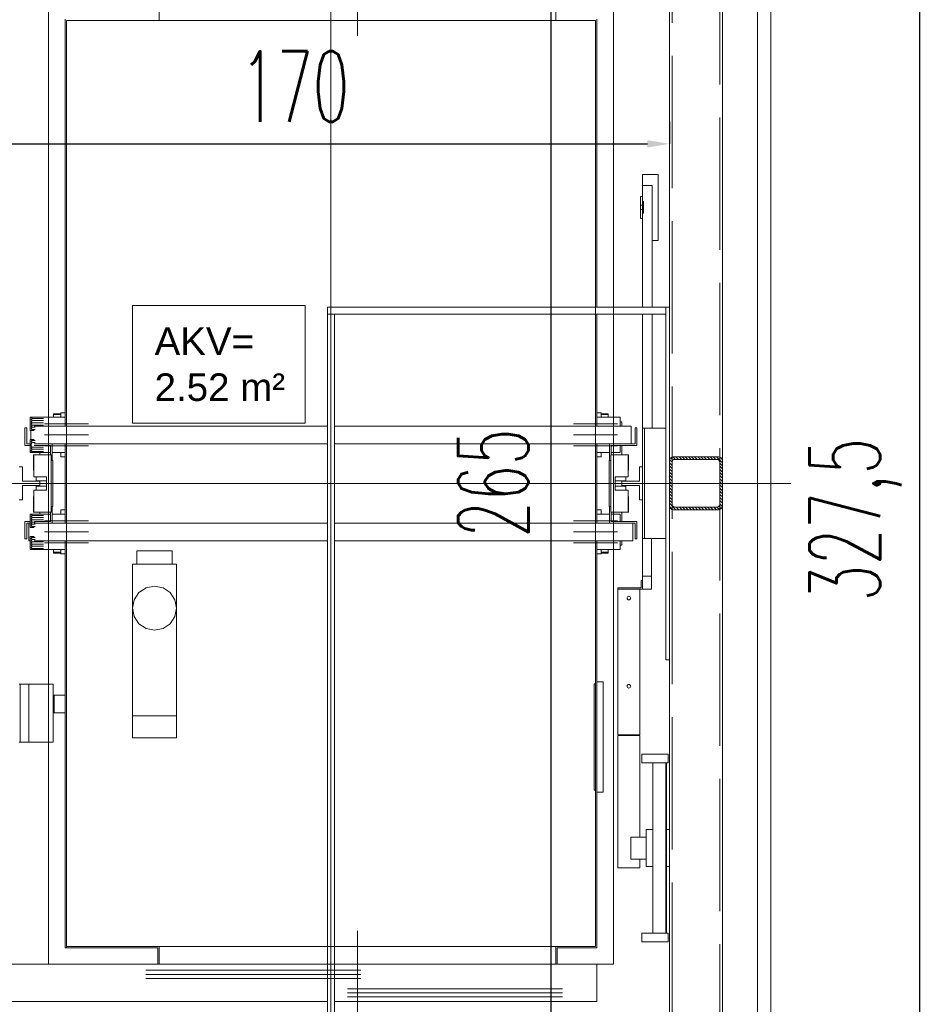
# Model space of a CAD drawing. Header units: millimetres. Extents: x 402 to 79005, y -7782 to 89952.
# Tile 66 of 256: x 26319 to 26524, y 14960 to 15184. Entities that reach past the tile are written whole.
import ezdxf

# ---------------------------------------------------------------- set-up
doc = ezdxf.new("R2010")
doc.units = ezdxf.units.MM
doc.header["$LTSCALE"] = 10
doc.linetypes.add('ACAD_ISO02W100', pattern=[15, 12, -3])
doc.layers.get('0').update_dxf_attribs({"lineweight": 0})
doc.layers.get('Defpoints').update_dxf_attribs({"color": 253})
for name, color, linetype, lineweight in [('0_A_DŹWIG OSOBOWY', 5, 'Continuous', 0), ('0_A_WYMIAROWANIE', 1, 'Continuous', 5), ('0_SZKLANA ELEWACJA SZYBU WINDOWEGO', 132, 'Continuous', 0), ('0_wymiarowanie', 1, 'Continuous', 0), ('A_SZYB WINDOWY', 7, 'Continuous', 0), ('AS_Belki', 145, 'Continuous', 0)]:
    doc.layers.add(name, color=color, linetype=linetype, lineweight=lineweight)
doc.styles.add('LD', font='ARIALUNI.TTF')
doc.styles.add('SIMPLEXD', font='simplex.shx', dxfattribs={"width": 0.6})
doc.dimstyles.new('1-100', dxfattribs={"dimtxt": 16, "dimasz": 5, "dimexe": 0, "dimexo": 0, "dimgap": 5, "dimtad": 1, "dimdec": 1, "dimtxsty": 'SIMPLEXD', "dimcen": 5, "dimclrt": 256, "dimadec": 0, "dimazin": 0, "dimtfac": 1, "dimtdec": 0, "dimtix": 1, "dimtmove": 1, "dimatfit": 3, "dimldrblk": 'LP', "dimfxl": 0, "dimarcsym": 0})

# ---------------------------------------------------------------- blocks, each defined once
blk = doc.blocks.new('zw$BBA8')
for p, q in [((630.1, 106.1), (630.1, 3306.1)), ((1598.1, 181.1), (1598.1, 3231.1)), ((690.1, 2721.1), (690.1, 3096.1)), ((1398.1, 2106.1), (1398.1, 3031.1)), ((1398.1, 3031.1), (1398.1, 381.1)), ((1140.1, 2829.1), (1140.1, 2756.1)), ((-10.9, 2796.1), (-10.9, 616.1)), ((-10.9, 2796.1), (-10.9, 616.1)), ((-10.9, 2796.1), (-10.9, 616.1)), ((-10.9, 2796.1), (-10.9, 616.1)), ((240.1, 2756.1), (240.1, 2799.1)), ((1271.1, 616.1), (1271.1, 2796.1)), ((1271.1, 616.1), (1271.1, 2796.1)), ((1271.1, 616.1), (1271.1, 2796.1)), ((1271.1, 616.1), (1271.1, 2796.1)), ((27.1, 2759.1), (27.1, 1836.1)), ((30.1, 1916.1), (30.1, 2756.1)), ((30.1, 2756.1), (240.1, 2756.1)), ((30.1, 2756.1), (30.1, 1916.1)), ((1230.1, 2756.1), (30.1, 2756.1)), ((1140.1, 2756.1), (1230.1, 2756.1)), ((1230.1, 2756.1), (1230.1, 2106.1)), ((1230.1, 1916.1), (1230.1, 2756.1)), ((1233.1, 2106.1), (1233.1, 2759.1)), ((1372.1, 2407.1), (1337.1, 2407.1)), ((1337.1, 2407.1), (1337.1, 2382.1)), ((1372.1, 2257.1), (1372.1, 2407.1)), ((1359.1, 2382.1), (1337.1, 2382.1)), ((1337.1, 2382.1), (1337.1, 2345.4)), ((1359.1, 2106.1), (1359.1, 2382.1)), ((1337.1, 2357.1), (1332.1, 2357.1)), ((1332.1, 2357.1), (1332.1, 2337.1)), ((1337.1, 2337.1), (1337.1, 2357.1)), ((1339.1, 2345.4), (1337.1, 2345.4)), ((1337.1, 2345.4), (1337.1, 2318.9)), ((1339.1, 2318.9), (1339.1, 2345.4)), ((1337.1, 2337.1), (1332.1, 2337.1)), ((1332.1, 2337.1), (1332.1, 2327.1)), ((1332.1, 2327.1), (1337.1, 2327.1)), ((1332.1, 2327.1), (1332.1, 2307.1)), ((1337.1, 2327.1), (1337.1, 2337.1)), ((1337.1, 2307.1), (1337.1, 2327.1)), ((1332.1, 2307.1), (1337.1, 2307.1)), ((1337.1, 2318.9), (1337.1, 2106.1)), ((1337.1, 2318.9), (1339.1, 2318.9)), ((1359.1, 2257.1), (1372.1, 2257.1)), ((180.1, 2109.4), (180.1, 1842.8)), ((571.9, 2109.4), (180.1, 2109.4)), ((571.9, 1842.8), (571.9, 2109.4)), ((1390.1, 2106.1), (622.1, 2106.1)), ((622.1, 2106.1), (622.1, 2090.1)), ((1390.1, 2090.1), (1390.1, 2106.1)), ((1398.1, 2106.1), (1390.1, 2106.1)), ((1390.1, 2106.1), (1390.1, 1306.1)), ((1398.1, 1306.1), (1398.1, 2106.1)), ((622.1, 2090.1), (1390.1, 2090.1)), ((638.1, 2090.1), (622.1, 2090.1)), ((622.1, 2090.1), (622.1, 381.1)), ((638.1, 381.1), (638.1, 2090.1)), ((1230.1, 2090.1), (1230.1, 1916.1)), ((1233.1, 1836.1), (1233.1, 2090.1)), ((1337.1, 2090.1), (1337.1, 1831.1)), ((1359.1, 1831.1), (1359.1, 2090.1)), ((30.1, 1916.1), (30.1, 1906.1)), ((30.1, 1906.1), (30.1, 1776.1)), ((630.1, 1498.1), (630.1, 1914.1)), ((1230.1, 1916.1), (1230.1, 1906.1)), ((1230.1, 1906.1), (1230.1, 1776.1)), ((-49.9, 1856.1), (-52.4, 1856.1)), ((-52.4, 1856.1), (-52.4, 1826.1)), ((-47.9, 1853.6), (-49.9, 1856.1)), ((-23.5, 1856.1), (-49.9, 1856.1)), ((-49.9, 1856.1), (-47.9, 1853.6)), ((-49.9, 1851.1), (-47.9, 1853.6)), ((-47.9, 1853.6), (-49.9, 1851.1)), ((-21.6, 1853.6), (-47.9, 1853.6)), ((-47.9, 1853.6), (-21.6, 1853.6)), ((-21.7, 1856.1), (-23.5, 1856.1)), ((-9.5, 1856.1), (-21.7, 1856.1)), ((8.6, 1856.1), (-9.5, 1856.1)), ((17.1, 1864.1), (1.1, 1864.1)), ((1.1, 1864.1), (1.1, 1862.1)), ((1.1, 1862.1), (17.1, 1862.1)), ((17.1, 1862.1), (1.1, 1862.1)), ((1.1, 1862.1), (1.1, 1856.1)), ((27.1, 1856.1), (8.6, 1856.1)), ((18, 1866.1), (17.1, 1866.1)), ((17.1, 1866.1), (17.1, 1856.1)), ((20.9, 1866.1), (18, 1866.1)), ((25.1, 1866.1), (20.9, 1866.1)), ((27.1, 1866.1), (25.1, 1866.1)), ((1235, 1866.1), (1233.1, 1866.1)), ((1251.5, 1856.1), (1233.1, 1856.1)), ((1239.3, 1866.1), (1235, 1866.1)), ((1242.1, 1866.1), (1239.3, 1866.1)), ((1243.1, 1866.1), (1242.1, 1866.1)), ((1243.1, 1856.1), (1243.1, 1866.1)), ((1259.1, 1864.1), (1243.1, 1864.1)), ((1243.1, 1862.1), (1259.1, 1862.1)), ((1259.1, 1862.1), (1243.1, 1862.1)), ((1269.7, 1856.1), (1251.5, 1856.1)), ((1259.1, 1862.1), (1259.1, 1864.1)), ((1259.1, 1856.1), (1259.1, 1862.1)), ((1281.8, 1856.1), (1269.7, 1856.1)), ((1286.1, 1856.1), (1281.8, 1856.1)), ((1286.1, 1836.1), (1286.1, 1856.1)), ((-63.9, 1832.1), (-63.9, 1792.1)), ((-59.9, 1832.1), (-63.9, 1832.1)), ((-59.9, 1796.1), (-59.9, 1832.1)), ((-47.9, 1848.6), (-49.9, 1851.1)), ((-49.9, 1851.1), (-47.9, 1848.6)), ((-49.9, 1846.1), (-47.9, 1848.6)), ((-47.9, 1848.6), (-49.9, 1846.1)), ((-47.9, 1843.6), (-49.9, 1846.1)), ((-49.9, 1846.1), (-47.9, 1843.6)), ((-49.9, 1841.1), (-47.9, 1843.6)), ((-47.9, 1843.6), (-49.9, 1841.1)), ((-47.9, 1838.6), (-49.9, 1841.1)), ((-49.9, 1841.1), (-47.9, 1838.6)), ((-49.9, 1836.1), (-47.9, 1838.6)), ((-47.9, 1838.6), (-49.9, 1836.1)), ((-47.9, 1833.6), (-49.9, 1836.1)), ((-49.9, 1836.1), (-47.9, 1833.6)), ((-49.9, 1831.1), (-47.9, 1833.6)), ((-47.9, 1833.6), (-49.9, 1831.1)), ((-21.6, 1848.6), (-47.9, 1848.6)), ((-47.9, 1848.6), (-21.6, 1848.6)), ((-21.6, 1843.6), (-47.9, 1843.6)), ((-47.9, 1843.6), (-21.6, 1843.6)), ((-21.6, 1838.6), (-47.9, 1838.6)), ((-47.9, 1838.6), (-21.6, 1838.6)), ((-41, 1833.6), (-47.9, 1833.6)), ((-47.9, 1833.6), (-41, 1833.6)), ((622.1, 1836.1), (-43, 1836.1)), ((-19.9, 1841.1), (80.1, 1841.1)), ((180.1, 1842.8), (571.9, 1842.8)), ((1311.1, 1836.1), (638.1, 1836.1)), ((1180.1, 1841.1), (1280.1, 1841.1)), ((1290.1, 1846.1), (1286.1, 1846.1)), ((1290.1, 1836.1), (1290.1, 1846.1)), ((1311.1, 1796.1), (1311.1, 1836.1)), ((1324.1, 1832.1), (1320.1, 1832.1)), ((1320.1, 1832.1), (1320.1, 1796.1)), ((1324.1, 1792.1), (1324.1, 1832.1)), ((-52.4, 1826.1), (-49.9, 1826.1)), ((-50.9, 1826.1), (-50.9, 1806.1)), ((-47.9, 1828.6), (-49.9, 1831.1)), ((-49.9, 1831.1), (-47.9, 1828.6)), ((-49.9, 1826.1), (-47.9, 1828.6)), ((-47.9, 1828.6), (-49.9, 1826.1)), ((-49.9, 1826.1), (-43, 1826.1)), ((-41, 1828.6), (-47.9, 1828.6)), ((-47.9, 1828.6), (-41, 1828.6)), ((-19.9, 1816.1), (80.1, 1816.1)), ((1180.1, 1816.1), (1280.1, 1816.1)), ((1341.1, 1831.1), (1337.1, 1831.1)), ((1337.1, 1831.1), (1337.1, 1581.1)), ((1390.1, 1831.1), (1341.1, 1831.1)), ((1341.1, 1831.1), (1341.1, 1581.1)), ((1341.1, 1581.1), (1341.1, 1831.1)), ((-63.9, 1792.1), (-52.4, 1792.1)), ((-52.4, 1796.1), (-59.9, 1796.1)), ((-49.9, 1806.1), (-52.4, 1806.1)), ((-52.4, 1806.1), (-52.4, 1776.1)), ((-47.9, 1803.6), (-49.9, 1806.1)), ((-43, 1806.1), (-49.9, 1806.1)), ((-49.9, 1806.1), (-47.9, 1803.6)), ((-49.9, 1801.1), (-47.9, 1803.6)), ((-47.9, 1803.6), (-49.9, 1801.1)), ((-47.9, 1798.6), (-49.9, 1801.1)), ((-49.9, 1801.1), (-47.9, 1798.6)), ((-49.9, 1796.1), (-47.9, 1798.6)), ((-47.9, 1798.6), (-49.9, 1796.1)), ((-49.9, 1791.1), (-49.9, 1796.1)), ((-49.9, 1796.1), (-49.9, 1791.1)), ((-47.9, 1788.6), (-49.9, 1791.1)), ((-49.9, 1791.1), (-47.9, 1788.6)), ((-49.9, 1786.1), (-47.9, 1788.6)), ((-47.9, 1788.6), (-49.9, 1786.1)), ((-41, 1803.6), (-47.9, 1803.6)), ((-47.9, 1803.6), (-41, 1803.6)), ((-41, 1798.6), (-47.9, 1798.6)), ((-47.9, 1798.6), (-41, 1798.6)), ((-21.6, 1788.6), (-47.9, 1788.6)), ((-47.9, 1788.6), (-21.6, 1788.6)), ((-1.9, 1796.1), (-43, 1796.1)), ((-43, 1796.1), (622.1, 1796.1)), ((-43, 1792.1), (-5.9, 1792.1)), ((-19.9, 1791.1), (80.1, 1791.1)), ((-5.9, 1792.1), (-5.9, 1771.1)), ((-1.9, 1758.1), (-1.9, 1796.1)), ((27.1, 1796.1), (27.1, 1616.1)), ((638.1, 1796.1), (1311.1, 1796.1)), ((1180.1, 1791.1), (1280.1, 1791.1)), ((1233.1, 1616.1), (1233.1, 1796.1)), ((1320.1, 1796.1), (1262.1, 1796.1)), ((1262.1, 1796.1), (1262.1, 1758.1)), ((1266.1, 1792.1), (1324.1, 1792.1)), ((1266.1, 1771.1), (1266.1, 1792.1)), ((1286.1, 1776.1), (1286.1, 1792.1)), ((1290.1, 1771.1), (1290.1, 1792.1)), ((-52.4, 1776.1), (-47.9, 1778.6)), ((-47.9, 1778.6), (-52.4, 1776.1)), ((-52.4, 1776.1), (-25.9, 1776.1)), ((-47.9, 1783.6), (-49.9, 1786.1)), ((-49.9, 1786.1), (-47.9, 1783.6)), ((-49.9, 1781.1), (-47.9, 1783.6)), ((-47.9, 1783.6), (-49.9, 1781.1)), ((-47.9, 1778.6), (-49.9, 1781.1)), ((-49.9, 1781.1), (-47.9, 1778.6)), ((-21.6, 1783.6), (-47.9, 1783.6)), ((-47.9, 1783.6), (-21.6, 1783.6)), ((-21.6, 1778.6), (-47.9, 1778.6)), ((-47.9, 1778.6), (-21.6, 1778.6)), ((-44.9, 1771.1), (-44.9, 1736.1)), ((-43.9, 1771.1), (-44.9, 1771.1)), ((-43.9, 1771.1), (-43.9, 1721.1)), ((-4.9, 1771.1), (-43.9, 1771.1)), ((-29.9, 1776.1), (-29.9, 1771.1)), ((-25.9, 1776.1), (-21.7, 1776.1)), ((-21.7, 1776.1), (-9.5, 1776.1)), ((-9.5, 1776.1), (-5.9, 1776.1)), ((-4.9, 1641.1), (-4.9, 1771.1)), ((-1.9, 1776.1), (8.6, 1776.1)), ((8.6, 1776.1), (27.1, 1776.1)), ((17.1, 1776.1), (17.1, 1766.1)), ((17.1, 1766.1), (18, 1766.1)), ((18, 1766.1), (20.9, 1766.1)), ((20.9, 1766.1), (25.1, 1766.1)), ((25.1, 1766.1), (27.1, 1766.1)), ((30.1, 1776.1), (30.1, 1756.1)), ((1230.1, 1776.1), (1230.1, 1756.1)), ((1233.1, 1776.1), (1251.5, 1776.1)), ((1233.1, 1766.1), (1235, 1766.1)), ((1235, 1766.1), (1239.3, 1766.1)), ((1239.3, 1766.1), (1242.1, 1766.1)), ((1242.1, 1766.1), (1243.1, 1766.1)), ((1243.1, 1766.1), (1243.1, 1776.1)), ((1251.5, 1776.1), (1262.1, 1776.1)), ((1265.1, 1771.1), (1265.1, 1641.1)), ((1304.1, 1771.1), (1265.1, 1771.1)), ((1266.1, 1776.1), (1269.7, 1776.1)), ((1269.7, 1776.1), (1281.8, 1776.1)), ((1281.8, 1776.1), (1286.1, 1776.1)), ((1304.1, 1721.1), (1304.1, 1771.1)), ((1305.1, 1771.1), (1304.1, 1771.1)), ((1305.1, 1736.1), (1305.1, 1771.1)), ((-69.9, 1743.6), (-76.9, 1743.6)), ((-69.9, 1711.1), (-69.9, 1743.6)), ((-0.9, 1758.1), (-4.9, 1758.1)), ((-0.9, 1654.1), (-0.9, 1758.1)), ((30.1, 1756.1), (30.1, 1656.1)), ((1230.1, 1756.1), (1230.1, 1656.1)), ((1265.1, 1758.1), (1261.1, 1758.1)), ((1261.1, 1758.1), (1261.1, 1654.1)), ((1337.1, 1743.6), (1330.1, 1743.6)), ((1330.1, 1743.6), (1330.1, 1711.1)), ((1337.1, 1668.6), (1337.1, 1743.6)), ((-44.9, 1736.1), (-43.9, 1736.1)), ((-43.9, 1721.1), (-14.9, 1721.1)), ((-14.9, 1721.1), (-38.9, 1721.1)), ((-38.9, 1721.1), (-38.9, 1712.1)), ((-14.9, 1721.1), (-14.9, 1691.1)), ((1275.1, 1691.1), (1275.1, 1721.1)), ((1275.1, 1721.1), (1304.1, 1721.1)), ((1299.1, 1721.1), (1275.1, 1721.1)), ((1299.1, 1712.1), (1299.1, 1721.1)), ((1304.1, 1736.1), (1305.1, 1736.1)), ((-576.9, 1706.1), (1673.1, 1706.1)), ((136.1, 1706.1), (-75.9, 1706.1)), ((-29.9, 1711.1), (-69.9, 1711.1)), ((-69.9, 1701.1), (-29.9, 1701.1)), ((-69.9, 1668.6), (-69.9, 1701.1)), ((-38.9, 1712.1), (-14.9, 1712.1)), ((-14.9, 1700.1), (-38.9, 1700.1)), ((-38.9, 1700.1), (-38.9, 1691.1)), ((-29.9, 1712.1), (-29.9, 1700.1)), ((1124.1, 1706.1), (136.1, 1706.1)), ((1336.1, 1706.1), (1124.1, 1706.1)), ((1275.1, 1712.1), (1299.1, 1712.1)), ((1299.1, 1700.1), (1275.1, 1700.1)), ((1290.1, 1700.1), (1290.1, 1712.1)), ((1330.1, 1711.1), (1290.1, 1711.1)), ((1290.1, 1701.1), (1330.1, 1701.1)), ((1299.1, 1691.1), (1299.1, 1700.1)), ((1330.1, 1701.1), (1330.1, 1668.6)), ((-43.9, 1676.1), (-44.9, 1676.1)), ((-44.9, 1676.1), (-44.9, 1641.1)), ((-43.9, 1691.1), (-43.9, 1641.1)), ((-14.9, 1691.1), (-43.9, 1691.1)), ((-38.9, 1691.1), (-14.9, 1691.1)), ((1304.1, 1691.1), (1275.1, 1691.1)), ((1275.1, 1691.1), (1299.1, 1691.1)), ((1304.1, 1641.1), (1304.1, 1691.1)), ((1305.1, 1676.1), (1304.1, 1676.1)), ((1305.1, 1641.1), (1305.1, 1676.1)), ((-76.9, 1668.6), (-69.9, 1668.6)), ((-4.9, 1654.1), (-0.9, 1654.1)), ((-1.9, 1616.1), (-1.9, 1654.1)), ((30.1, 1656.1), (30.1, 1556.1)), ((1230.1, 1656.1), (1230.1, 1636.1)), ((1261.1, 1654.1), (1265.1, 1654.1)), ((1262.1, 1654.1), (1262.1, 1616.1)), ((1330.1, 1668.6), (1337.1, 1668.6)), ((-49.9, 1636.1), (-52.4, 1636.1)), ((-52.4, 1636.1), (-52.4, 1606.1)), ((-47.9, 1633.6), (-49.9, 1636.1)), ((-23.5, 1636.1), (-49.9, 1636.1)), ((-49.9, 1636.1), (-47.9, 1633.6)), ((-49.9, 1631.1), (-47.9, 1633.6)), ((-47.9, 1633.6), (-49.9, 1631.1)), ((-47.9, 1628.6), (-49.9, 1631.1)), ((-49.9, 1631.1), (-47.9, 1628.6)), ((-21.6, 1633.6), (-47.9, 1633.6)), ((-47.9, 1633.6), (-21.6, 1633.6)), ((-44.9, 1641.1), (-43.9, 1641.1)), ((-43.9, 1641.1), (-4.9, 1641.1)), ((-29.9, 1641.1), (-29.9, 1636.1)), ((-21.7, 1636.1), (-23.5, 1636.1)), ((-21.7, 1636.1), (-23.5, 1636.1)), ((-9.5, 1636.1), (-21.7, 1636.1)), ((-9.5, 1636.1), (-21.7, 1636.1)), ((-5.9, 1636.1), (-9.5, 1636.1)), ((-5.9, 1636.1), (-9.5, 1636.1)), ((-5.9, 1641.1), (-5.9, 1620.1)), ((8.6, 1636.1), (-1.9, 1636.1)), ((8.6, 1636.1), (-1.9, 1636.1)), ((27.1, 1636.1), (8.6, 1636.1)), ((27.1, 1636.1), (8.6, 1636.1)), ((18, 1646.1), (17.1, 1646.1)), ((17.1, 1646.1), (17.1, 1636.1)), ((20.9, 1646.1), (18, 1646.1)), ((25.1, 1646.1), (20.9, 1646.1)), ((27.1, 1646.1), (25.1, 1646.1)), ((1230.1, 1636.1), (1230.1, 1506.1)), ((1235, 1646.1), (1233.1, 1646.1)), ((1251.5, 1636.1), (1233.1, 1636.1)), ((1239.3, 1646.1), (1235, 1646.1)), ((1242.1, 1646.1), (1239.3, 1646.1)), ((1243.1, 1646.1), (1242.1, 1646.1)), ((1243.1, 1636.1), (1243.1, 1646.1)), ((1262.1, 1636.1), (1251.5, 1636.1)), ((1265.1, 1641.1), (1304.1, 1641.1)), ((1266.1, 1620.1), (1266.1, 1641.1)), ((1269.7, 1636.1), (1266.1, 1636.1)), ((1281.8, 1636.1), (1269.7, 1636.1)), ((1286.1, 1636.1), (1281.8, 1636.1)), ((1286.1, 1620.1), (1286.1, 1636.1)), ((1290.1, 1620.1), (1290.1, 1641.1)), ((1304.1, 1641.1), (1305.1, 1641.1)), ((-63.9, 1620.1), (-63.9, 1580.1)), ((-52.4, 1620.1), (-63.9, 1620.1)), ((-59.9, 1580.1), (-59.9, 1616.1)), ((-59.9, 1616.1), (-52.4, 1616.1)), ((-54.9, 1616.1), (-54.9, 1576.1)), ((-52.4, 1616.1), (-54.9, 1616.1)), ((-49.9, 1626.1), (-47.9, 1628.6)), ((-47.9, 1628.6), (-49.9, 1626.1)), ((-47.9, 1623.6), (-49.9, 1626.1)), ((-49.9, 1626.1), (-47.9, 1623.6)), ((-49.9, 1621.1), (-47.9, 1623.6)), ((-47.9, 1623.6), (-49.9, 1621.1)), ((-47.9, 1618.6), (-49.9, 1621.1)), ((-49.9, 1621.1), (-47.9, 1618.6)), ((-49.9, 1616.1), (-47.9, 1618.6)), ((-47.9, 1618.6), (-49.9, 1616.1)), ((-47.9, 1613.6), (-49.9, 1616.1)), ((-49.9, 1616.1), (-47.9, 1613.6)), ((-49.9, 1611.1), (-47.9, 1613.6)), ((-47.9, 1613.6), (-49.9, 1611.1)), ((-47.9, 1608.6), (-49.9, 1611.1)), ((-49.9, 1611.1), (-47.9, 1608.6)), ((-49.9, 1606.1), (-47.9, 1608.6)), ((-47.9, 1608.6), (-49.9, 1606.1)), ((-21.6, 1628.6), (-47.9, 1628.6)), ((-47.9, 1628.6), (-21.6, 1628.6)), ((-21.6, 1623.6), (-47.9, 1623.6)), ((-47.9, 1623.6), (-21.6, 1623.6)), ((-41, 1618.6), (-47.9, 1618.6)), ((-47.9, 1618.6), (-41, 1618.6)), ((-41, 1613.6), (-47.9, 1613.6)), ((-47.9, 1613.6), (-41, 1613.6)), ((-41, 1608.6), (-47.9, 1608.6)), ((-47.9, 1608.6), (-41, 1608.6)), ((-43, 1616.1), (-1.9, 1616.1)), ((622.1, 1616.1), (-43, 1616.1)), ((-5.9, 1620.1), (-42.2, 1620.1)), ((-19.9, 1621.1), (80.1, 1621.1)), ((1315.1, 1616.1), (638.1, 1616.1)), ((1180.1, 1621.1), (1280.1, 1621.1)), ((1262.1, 1616.1), (1320.1, 1616.1)), ((1324.1, 1620.1), (1266.1, 1620.1)), ((1315.1, 1576.1), (1315.1, 1616.1)), ((1320.1, 1616.1), (1320.1, 1580.1)), ((1324.1, 1580.1), (1324.1, 1620.1)), ((-52.4, 1606.1), (-49.9, 1606.1)), ((-49.9, 1586.1), (-52.4, 1586.1)), ((-52.4, 1586.1), (-52.4, 1556.1)), ((-49.9, 1606.1), (-43, 1606.1)), ((-47.9, 1583.6), (-49.9, 1586.1)), ((-43, 1586.1), (-49.9, 1586.1)), ((-49.9, 1586.1), (-47.9, 1583.6)), ((-19.9, 1596.1), (80.1, 1596.1)), ((1180.1, 1596.1), (1280.1, 1596.1)), ((-63.9, 1580.1), (-59.9, 1580.1)), ((-54.9, 1576.1), (-52.4, 1576.1)), ((-49.9, 1581.1), (-47.9, 1583.6)), ((-47.9, 1583.6), (-49.9, 1581.1)), ((-47.9, 1578.6), (-49.9, 1581.1)), ((-49.9, 1581.1), (-47.9, 1578.6)), ((-49.9, 1576.1), (-47.9, 1578.6)), ((-47.9, 1578.6), (-49.9, 1576.1)), ((-47.9, 1573.6), (-49.9, 1576.1)), ((-49.9, 1576.1), (-47.9, 1573.6)), ((-49.9, 1571.1), (-47.9, 1573.6)), ((-47.9, 1573.6), (-49.9, 1571.1)), ((-47.9, 1568.6), (-49.9, 1571.1)), ((-49.9, 1571.1), (-47.9, 1568.6)), ((-49.9, 1566.1), (-47.9, 1568.6)), ((-47.9, 1568.6), (-49.9, 1566.1)), ((-47.9, 1563.6), (-49.9, 1566.1)), ((-49.9, 1566.1), (-47.9, 1563.6)), ((-49.9, 1561.1), (-47.9, 1563.6)), ((-47.9, 1563.6), (-49.9, 1561.1)), ((-41, 1583.6), (-47.9, 1583.6)), ((-47.9, 1583.6), (-41, 1583.6)), ((-41, 1578.6), (-47.9, 1578.6)), ((-47.9, 1578.6), (-41, 1578.6)), ((-21.6, 1573.6), (-47.9, 1573.6)), ((-47.9, 1573.6), (-21.6, 1573.6)), ((-21.6, 1568.6), (-47.9, 1568.6)), ((-47.9, 1568.6), (-21.6, 1568.6)), ((-21.6, 1563.6), (-47.9, 1563.6)), ((-47.9, 1563.6), (-21.6, 1563.6)), ((-43, 1576.1), (622.1, 1576.1)), ((-19.9, 1571.1), (80.1, 1571.1)), ((27.1, 1576.1), (27.1, 653.1)), ((638.1, 1576.1), (1315.1, 1576.1)), ((1180.1, 1571.1), (1280.1, 1571.1)), ((1233.1, 653.1), (1233.1, 1576.1)), ((1286.1, 1556.1), (1286.1, 1576.1)), ((1286.1, 1566.1), (1290.1, 1566.1)), ((1290.1, 1566.1), (1290.1, 1576.1)), ((1320.1, 1580.1), (1324.1, 1580.1)), ((1337.1, 1581.1), (1337.1, 1496.1)), ((1337.1, 1581.1), (1341.1, 1581.1)), ((1341.1, 1581.1), (1390.1, 1581.1)), ((1357.1, 1496.1), (1357.1, 1581.1)), ((-52.4, 1556.1), (-49.9, 1556.1)), ((-47.9, 1558.6), (-49.9, 1561.1)), ((-49.9, 1561.1), (-47.9, 1558.6)), ((-49.9, 1556.1), (-47.9, 1558.6)), ((-47.9, 1558.6), (-49.9, 1556.1)), ((-49.9, 1556.1), (-23.5, 1556.1)), ((-21.6, 1558.6), (-47.9, 1558.6)), ((-47.9, 1558.6), (-21.6, 1558.6)), ((-23.5, 1556.1), (-21.7, 1556.1)), ((-21.7, 1556.1), (-9.5, 1556.1)), ((-9.5, 1556.1), (8.6, 1556.1)), ((1.1, 1556.1), (1.1, 1550.1)), ((1.1, 1550.1), (17.1, 1550.1)), ((17.1, 1550.1), (1.1, 1550.1)), ((1.1, 1550.1), (1.1, 1548.1)), ((1.1, 1548.1), (17.1, 1548.1)), ((8.6, 1556.1), (27.1, 1556.1)), ((17.1, 1556.1), (17.1, 1546.1)), ((17.1, 1546.1), (18, 1546.1)), ((18, 1546.1), (20.9, 1546.1)), ((20.9, 1546.1), (25.1, 1546.1)), ((25.1, 1546.1), (27.1, 1546.1)), ((30.1, 1556.1), (30.1, 1506.1)), ((193.1, 1553.1), (190.1, 1553.1)), ((190.1, 1553.1), (190.1, 1523.1)), ((201.8, 1553.1), (193.1, 1553.1)), ((214.8, 1553.1), (201.8, 1553.1)), ((230.1, 1553.1), (214.8, 1553.1)), ((245.4, 1553.1), (230.1, 1553.1)), ((258.3, 1553.1), (245.4, 1553.1)), ((267, 1553.1), (258.3, 1553.1)), ((270.1, 1553.1), (267, 1553.1)), ((270.1, 1523.1), (270.1, 1553.1)), ((1233.1, 1556.1), (1251.5, 1556.1)), ((1233.1, 1546.1), (1235, 1546.1)), ((1235, 1546.1), (1239.3, 1546.1)), ((1239.3, 1546.1), (1242.1, 1546.1)), ((1242.1, 1546.1), (1243.1, 1546.1)), ((1243.1, 1546.1), (1243.1, 1556.1)), ((1243.1, 1550.1), (1259.1, 1550.1)), ((1259.1, 1550.1), (1243.1, 1550.1)), ((1243.1, 1548.1), (1259.1, 1548.1)), ((1251.5, 1556.1), (1269.7, 1556.1)), ((1259.1, 1550.1), (1259.1, 1556.1)), ((1259.1, 1548.1), (1259.1, 1550.1)), ((1269.7, 1556.1), (1281.8, 1556.1)), ((1281.8, 1556.1), (1286.1, 1556.1)), ((280.1, 1523.1), (180.1, 1523.1)), ((180.1, 1523.1), (180.1, 1179.1)), ((190.1, 1523.1), (193.1, 1523.1)), ((193.1, 1523.1), (201.8, 1523.1)), ((201.8, 1523.1), (214.8, 1523.1)), ((214.8, 1523.1), (230.1, 1523.1)), ((230.1, 1523.1), (245.4, 1523.1)), ((245.4, 1523.1), (258.3, 1523.1)), ((258.3, 1523.1), (267, 1523.1)), ((267, 1523.1), (270.1, 1523.1)), ((280.1, 1179.1), (280.1, 1523.1)), ((30.1, 1506.1), (30.1, 1496.1)), ((1230.1, 1506.1), (1230.1, 1496.1)), ((30.1, 653.1), (30.1, 1496.1)), ((30.1, 1496.1), (30.1, 656.1)), ((1230.1, 1496.1), (1230.1, 656.1)), ((1230.1, 656.1), (1230.1, 1496.1)), ((1337.1, 1486.1), (1334.1, 1486.1)), ((1334.1, 1486.1), (1334.1, 1469.1)), ((1337.1, 1496.1), (1357.1, 1496.1)), ((1357.1, 1496.1), (1337.1, 1496.1)), ((1337.1, 1496.1), (1337.1, 1466.1)), ((1337.1, 1466.1), (1337.1, 1486.1)), ((1357.1, 1466.1), (1357.1, 1496.1)), ((194.7, 1458.5), (183.9, 1442.2)), ((210.9, 1469.3), (194.7, 1458.5)), ((230.1, 1473.1), (210.9, 1469.3)), ((249.2, 1469.3), (230.1, 1473.1)), ((265.4, 1458.5), (249.2, 1469.3)), ((276.3, 1442.2), (265.4, 1458.5)), ((1334.1, 1469.1), (1281.1, 1469.1)), ((1281.1, 1469.1), (1281.1, 1466.1)), ((1281.1, 1466.1), (1337.1, 1466.1)), ((1331.1, 1466.1), (1281.1, 1466.1)), ((1281.1, 1466.1), (1281.1, 1136.1)), ((1331.1, 1136.1), (1331.1, 1466.1)), ((1337.1, 1466.1), (1357.1, 1466.1)), ((183.9, 1442.2), (180.1, 1423.1)), ((280.1, 1423.1), (276.3, 1442.2)), ((1302.4, 1447.6), (1302.1, 1446.1)), ((1302.1, 1446.1), (1302.4, 1444.6)), ((1303.2, 1448.9), (1302.4, 1447.6)), ((1302.4, 1444.6), (1303.2, 1443.3)), ((1304.5, 1449.8), (1303.2, 1448.9)), ((1303.2, 1443.3), (1304.5, 1442.4)), ((1306.1, 1450.1), (1304.5, 1449.8)), ((1304.5, 1442.4), (1306.1, 1442.1)), ((1307.6, 1449.8), (1306.1, 1450.1)), ((1306.1, 1442.1), (1307.6, 1442.4)), ((1308.9, 1448.9), (1307.6, 1449.8)), ((1307.6, 1442.4), (1308.9, 1443.3)), ((1309.8, 1447.6), (1308.9, 1448.9)), ((1308.9, 1443.3), (1309.8, 1444.6)), ((1310.1, 1446.1), (1309.8, 1447.6)), ((1309.8, 1444.6), (1310.1, 1446.1)), ((180.1, 1423.1), (183.9, 1404)), ((276.3, 1404), (280.1, 1423.1)), ((183.9, 1404), (194.7, 1387.8)), ((194.7, 1387.8), (210.9, 1376.9)), ((249.2, 1376.9), (265.4, 1387.8)), ((265.4, 1387.8), (276.3, 1404)), ((210.9, 1376.9), (230.1, 1373.1)), ((230.1, 1373.1), (249.2, 1376.9)), ((1390.1, 1306.1), (1398.1, 1306.1)), ((1398.1, 920.9), (1398.1, 1306.1)), ((-74.9, 1251.1), (-76.9, 1251.1)), ((-54.9, 1251.1), (-74.9, 1251.1)), ((-74.9, 1251.1), (-74.9, 1119.1)), ((-74.9, 1119.1), (-74.9, 1251.1)), ((-54.9, 1251.1), (-54.9, 1119.1)), ((0.1, 1251.1), (-54.9, 1251.1)), ((-54.9, 1119.1), (-54.9, 1251.1)), ((0.1, 1119.1), (0.1, 1251.1)), ((1230, 1251.6), (1227.1, 1251.6)), ((1227.1, 1251.6), (1227.1, 1010.6)), ((1230.1, 1256.1), (1230, 1256.1)), ((1230, 1256.1), (1230, 1006.1)), ((1247.5, 1256.1), (1233.1, 1256.1)), ((1247.5, 1006.1), (1247.5, 1256.1)), ((1302.4, 1247.6), (1302.1, 1246.1)), ((1302.1, 1246.1), (1302.4, 1244.6)), ((1303.2, 1248.9), (1302.4, 1247.6)), ((1302.4, 1244.6), (1303.2, 1243.3)), ((1304.5, 1249.8), (1303.2, 1248.9)), ((1303.2, 1243.3), (1304.5, 1242.4)), ((1306.1, 1250.1), (1304.5, 1249.8)), ((1304.5, 1242.4), (1306.1, 1242.1)), ((1307.6, 1249.8), (1306.1, 1250.1)), ((1306.1, 1242.1), (1307.6, 1242.4)), ((1308.9, 1248.9), (1307.6, 1249.8)), ((1307.6, 1242.4), (1308.9, 1243.3)), ((1309.8, 1247.6), (1308.9, 1248.9)), ((1308.9, 1243.3), (1309.8, 1244.6)), ((1310.1, 1246.1), (1309.8, 1247.6)), ((1309.8, 1244.6), (1310.1, 1246.1)), ((2.2, 1226.1), (0.1, 1226.1)), ((2.2, 1186.1), (2.2, 1226.1)), ((27.1, 1226.1), (2.2, 1226.1)), ((2.2, 1226.1), (2.2, 1186.1)), ((0.1, 1186.1), (2.2, 1186.1)), ((2.2, 1186.1), (27.1, 1186.1)), ((180.1, 1179.1), (280.1, 1179.1)), ((180.1, 1179.1), (180.1, 1129.1)), ((280.1, 1179.1), (180.1, 1179.1)), ((280.1, 1129.1), (280.1, 1179.1)), ((-76.9, 1119.1), (-74.9, 1119.1)), ((-74.9, 1119.1), (-54.9, 1119.1)), ((-54.9, 1119.1), (0.1, 1119.1)), ((180.1, 1129.1), (280.1, 1129.1)), ((1281.1, 1136.1), (1331.1, 1136.1)), ((1331.1, 1134.1), (1281.1, 1134.1)), ((1281.1, 1134.1), (1281.1, 834.1)), ((1331.1, 904.1), (1331.1, 1134.1)), ((1395.1, 1092.1), (1335.1, 1092.1)), ((1335.1, 1092.1), (1335.1, 1072.1)), ((1335.1, 1072.1), (1395.1, 1072.1)), ((1390.1, 1072.1), (1360.1, 1072.1)), ((1360.1, 1072.1), (1360.1, 686.1)), ((1390.1, 686.1), (1390.1, 1072.1)), ((1391.6, 686.1), (1391.6, 1072.1)), ((1395.1, 1072.1), (1395.1, 1092.1)), ((1227.1, 1010.6), (1230, 1010.6)), ((1230, 1006.1), (1230.1, 1006.1)), ((1233.1, 1006.1), (1247.5, 1006.1)), ((1360.1, 920.9), (1345.1, 920.9)), ((1345.1, 920.9), (1345.1, 837.4)), ((1398.1, 920.9), (1391.6, 920.9)), ((1398.1, 837.4), (1398.1, 920.9)), ((1345.1, 904.1), (1310.1, 904.1)), ((1310.1, 904.1), (1310.1, 902.2)), ((1310.1, 902.2), (1310.1, 896.8)), ((1310.1, 896.8), (1310.1, 888.7)), ((1345.1, 902.2), (1345.1, 904.1)), ((1345.1, 896.8), (1345.1, 902.2)), ((1345.1, 888.7), (1345.1, 896.8)), ((1310.1, 888.7), (1310.1, 879.1)), ((1310.1, 879.1), (1310.1, 869.5)), ((1345.1, 879.1), (1345.1, 888.7)), ((1345.1, 869.5), (1345.1, 879.1)), ((1310.1, 869.5), (1310.1, 861.4)), ((1310.1, 861.4), (1310.1, 856)), ((1310.1, 856), (1310.1, 854.1)), ((1310.1, 854.1), (1345.1, 854.1)), ((1331.1, 834.1), (1331.1, 854.1)), ((1345.1, 861.4), (1345.1, 869.5)), ((1345.1, 856), (1345.1, 861.4)), ((1345.1, 854.1), (1345.1, 856)), ((1281.1, 834.1), (1331.1, 834.1)), ((1345.1, 837.4), (1360.1, 837.4)), ((1391.6, 837.4), (1398.1, 837.4)), ((1398.1, 381.1), (1398.1, 837.4)), ((690.1, 691.1), (690.1, 316.1)), ((1395.1, 686.1), (1335.1, 686.1)), ((1335.1, 686.1), (1335.1, 666.1)), ((1360.1, 686.1), (1390.1, 686.1)), ((1395.1, 666.1), (1395.1, 686.1)), ((27.1, 653.1), (30.1, 653.1)), ((240.1, 656.1), (30.1, 656.1)), ((30.1, 656.1), (30.1, 653.1)), ((30.1, 656.1), (1230.1, 656.1)), ((30.1, 653.1), (237.1, 653.1)), ((237.1, 653.1), (237.1, 616.1)), ((240.1, 616.1), (240.1, 656.1)), ((1140.1, 656.1), (1140.1, 616.1)), ((1230.1, 656.1), (1140.1, 656.1)), ((1143.1, 616.1), (1143.1, 653.1)), ((1143.1, 653.1), (1233.1, 653.1)), ((1335.1, 666.1), (1395.1, 666.1)), ((622.1, 616.1), (-255.8, 616.1)), ((-10.9, 616.1), (1271.1, 616.1)), ((-10.9, 616.1), (1271.1, 616.1)), ((-10.9, 616.1), (1271.1, 616.1)), ((-10.9, 616.1), (1271.1, 616.1)), ((1233.6, 616.1), (638.1, 616.1)), ((1233.6, 531.1), (1233.6, 616.1)), ((210.1, 601.9), (697.6, 601.9)), ((210.1, 592.6), (697.6, 592.6)), ((210.1, 583.4), (697.6, 583.4)), ((667.6, 559.9), (1155.1, 559.9)), ((667.6, 550.6), (1155.1, 550.6)), ((667.6, 541.4), (1155.1, 541.4)), ((-255.8, 531.1), (622.1, 531.1)), ((638.1, 531.1), (1233.6, 531.1))]:
    blk.add_line(p, q)
at = {"insert": (230.1, 1976.1), "char_height": 62.5, "attachment_point": 4, "style": 'LD'}
blk.add_mtext('\\fArial Unicode MS|b0|i0;\\l\\C256;AKV=\\P2.52 m²', dxfattribs=at)
blk = doc.blocks.new('*D3962')
at = {"layer": '0_wymiarowanie', "color": 0, "lineweight": -2}
for p, q in [((26295.95, 15160.42), (26295.95, 15155.42)), ((26465.95, 15160.42), (26465.95, 15155.42)), ((26300.95, 15155.42), (26460.95, 15155.42))]:
    blk.add_line(p, q, dxfattribs=at)
at = {"layer": '0_wymiarowanie', "color": 0, "lineweight": 9}
for points in [[(26300.95, 15156.25), (26300.95, 15154.58), (26295.95, 15155.42)], [(26460.95, 15154.58), (26460.95, 15156.25), (26465.95, 15155.42)]]:
    blk.add_solid(points, dxfattribs=at)
at = {"layer": 'Defpoints', "color": 0, "lineweight": 9}
for p in [(26295.95, 15183.46), (26465.95, 15183.46), (26465.95, 15155.42)]:
    blk.add_point(p, dxfattribs=at)
at = {"layer": '0_wymiarowanie', "insert": (26380.95, 15168.42), "char_height": 16, "attachment_point": 5, "style": 'SIMPLEXD'}
blk.add_mtext('170', dxfattribs=at)
blk = doc.blocks.new('LP')
for p, q in [((0, 1), (0, 0)), ((0, 0), (-1, 0)), ((0, -1), (0, 0)), ((0, 0), (1, 0))]:
    blk.add_line(p, q)
at = {"const_width": 0.2}
blk.add_lwpolyline([(0.707, 0.707), (-0.707, -0.707)], dxfattribs=at)
blk = doc.blocks.new('*D3963')
at = {"layer": '0_wymiarowanie', "color": 0, "lineweight": -2}
for p, q in [((26444.01, 15210.98), (26439.01, 15210.98)), ((26439.01, 15205.98), (26439.01, 14950.98)), ((26444.01, 14945.98), (26439.01, 14945.98))]:
    blk.add_line(p, q, dxfattribs=at)
at = {"layer": '0_wymiarowanie', "color": 0, "lineweight": 9}
for points in [[(26439.85, 15205.98), (26438.18, 15205.98), (26439.01, 15210.98)], [(26438.18, 14950.98), (26439.85, 14950.98), (26439.01, 14945.98)]]:
    blk.add_solid(points, dxfattribs=at)
at = {"layer": 'Defpoints', "color": 0, "lineweight": 9}
for p in [(26453.11, 15210.98), (26439.01, 14945.98), (26447.08, 14945.98)]:
    blk.add_point(p, dxfattribs=at)
at = {"layer": '0_wymiarowanie', "insert": (26426.01, 15078.48), "char_height": 16, "attachment_point": 5, "rotation": 90, "style": 'SIMPLEXD'}
blk.add_mtext('265', dxfattribs=at)
blk = doc.blocks.new('*D4053')
at = {"layer": '0_A_WYMIAROWANIE', "color": 0, "lineweight": -2}
for p, q in [((26517.71, 15233.94), (26522.71, 15233.94)), ((26522.71, 15228.94), (26522.71, 14911.4)), ((26517.71, 14906.4), (26522.71, 14906.4))]:
    blk.add_line(p, q, dxfattribs=at)
at = {"layer": '0_A_WYMIAROWANIE', "color": 0, "lineweight": 9}
for points in [[(26523.54, 15228.94), (26521.88, 15228.94), (26522.71, 15233.94)], [(26521.88, 14911.4), (26523.54, 14911.4), (26522.71, 14906.4)]]:
    blk.add_solid(points, dxfattribs=at)
at = {"layer": 'Defpoints', "color": 0, "lineweight": 9}
for p in [(26488.95, 15233.94), (26488.95, 14906.4), (26522.71, 14906.4)]:
    blk.add_point(p, dxfattribs=at)
at = {"layer": '0_A_WYMIAROWANIE', "insert": (26508.19, 15070.17), "char_height": 16, "attachment_point": 5, "rotation": 90, "style": 'SIMPLEXD'}
blk.add_mtext('327,5', dxfattribs=at)

msp = doc.modelspace()

# ---------------------------------------------------------------- hatches: boundary and pattern name
at = {"layer": 'AS_Belki'}
h = msp.add_hatch(dxfattribs=at)
h.set_pattern_fill('HYPECUTREGION', color=10, scale=0.5, angle=270, style=0, pattern_type=2)
h.set_pattern_definition([(315, (26505.57455, 14862.44364), (0.3535534, 0.3535534), [])])
h.paths.add_polyline_path([(26477.953, 15073.344), (26477.953, 15083.544, 0.4142136), (26477.053, 15084.444), (26466.853, 15084.444, 0.4142136), (26465.953, 15083.544), (26465.953, 15073.344, 0.4142136), (26466.853, 15072.444), (26477.053, 15072.444, 0.4142136)], flags=0)
h.paths.add_polyline_path([(26477.353, 15083.244), (26477.353, 15073.644, -0.4142136), (26476.753, 15073.044), (26467.153, 15073.044, -0.4142136), (26466.553, 15073.644), (26466.553, 15083.244, -0.4142136), (26467.153, 15083.844), (26476.753, 15083.844, -0.4142136)], flags=0)

# ---------------------------------------------------------------- linework, layer by layer
at = {"layer": '0_A_DŹWIG OSOBOWY', "lineweight": 0}
for points in [[(26275.953, 15230.903), (26485.953, 15230.903), (26485.953, 14925.903), (26275.953, 14925.903)], [(26295.953, 14945.903), (26465.953, 14945.903), (26465.953, 15210.903), (26295.953, 15210.903)]]:
    msp.add_lwpolyline(points, close=True, dxfattribs=at)
at = {"layer": '0_SZKLANA ELEWACJA SZYBU WINDOWEGO'}
for points in [[(26208.953, 15233.903), (26488.953, 15233.903), (26488.953, 14922.903), (26208.953, 14922.903)], [(26211.953, 15230.903), (26485.953, 15230.903), (26485.953, 14925.903), (26211.953, 14925.903)]]:
    msp.add_lwpolyline(points, close=True, dxfattribs=at)
at = {"layer": 'AS_Belki', "linetype": 'Continuous', "ltscale": 0.25}
for p, q in [((26465.953, 15212.903), (26465.953, 14943.903)), ((26477.953, 14943.903), (26477.953, 15212.903)), ((26465.953, 15083.544), (26465.953, 15073.344)), ((26466.553, 15073.644), (26466.553, 15083.244)), ((26477.053, 15084.444), (26466.853, 15084.444)), ((26467.153, 15083.844), (26476.753, 15083.844)), ((26477.353, 15083.244), (26477.353, 15073.644)), ((26477.953, 15083.544), (26477.953, 15073.344)), ((26466.853, 15072.444), (26477.053, 15072.444)), ((26476.753, 15073.044), (26467.153, 15073.044))]:
    msp.add_line(p, q, dxfattribs=at)
at = {"layer": 'AS_Belki', "color": 84, "linetype": 'ACAD_ISO02W100', "ltscale": 0.25}
for p, q in [((26466.553, 15212.903), (26466.553, 14943.903)), ((26477.353, 14943.903), (26477.353, 15212.903))]:
    msp.add_line(p, q, dxfattribs=at)
at = {"layer": 'AS_Belki', "linetype": 'Continuous', "ltscale": 0.25}
for centre, start, end in [((26466.853, 15083.544), 90, 180), ((26477.053, 15083.544), 0, 90), ((26466.853, 15073.344), 180, 270), ((26477.053, 15073.344), 270, 0)]:
    msp.add_arc(centre, 0.9, start, end, dxfattribs=at)
at = {"layer": 'AS_Belki', "linetype": 'Continuous', "ltscale": 0.25, "extrusion": (-1.5136e-13, 6.27875e-14, -1)}
msp.add_arc((-26467.153, 15083.244, 0), 0.6, 0, 90, dxfattribs=at)
at = {"layer": 'AS_Belki', "linetype": 'Continuous', "ltscale": 0.25, "extrusion": (1.76696e-13, 3.78956e-14, -1)}
msp.add_arc((-26476.753, 15083.244, 0), 0.6, 90, 180, dxfattribs=at)
at = {"layer": 'AS_Belki', "linetype": 'Continuous', "ltscale": 0.25, "extrusion": (-1.5136e-13, -6.27875e-14, -1)}
msp.add_arc((-26467.153, 15073.644, 0), 0.6, 270, 0, dxfattribs=at)
at = {"layer": 'AS_Belki', "linetype": 'Continuous', "ltscale": 0.25, "extrusion": (6.30096e-14, -1.51582e-13, -1)}
msp.add_arc((-26476.753, 15073.644), 0.6, 180, 270, dxfattribs=at)

# ---------------------------------------------------------------- block references
at = {"layer": 'A_SZYB WINDOWY', "xscale": 0.09999999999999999, "yscale": 0.09999999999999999, "zscale": 0.09999999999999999}
msp.add_blockref('zw$BBA8', (26326.147, 14907.792), dxfattribs=at)

# ---------------------------------------------------------------- dimensions: what is measured, and where the dimension line sits
at = {"layer": '0_A_WYMIAROWANIE', "color": 1}
dim = msp.add_linear_dim(base=(26522.709, 14906.403), p1=(26488.953, 15233.944), p2=(26488.953, 14906.403), angle=90, dimstyle='1-100', dxfattribs=at)
dim.commit()
dim.dimension.update_dxf_attribs({"geometry": '*D4053', "text_midpoint": (26508.185, 15070.173)})
at = {"layer": '0_wymiarowanie'}
dim = msp.add_linear_dim(base=(26439.012, 14945.984), p1=(26453.109, 15210.984), p2=(26447.077, 14945.984), angle=90, dimstyle='1-100', dxfattribs=at)
dim.commit()
dim.dimension.update_dxf_attribs({"geometry": '*D3963', "text_midpoint": (26426.012, 15078.484)})
dim = msp.add_linear_dim(base=(26465.953, 15155.418), p1=(26295.953, 15183.457), p2=(26465.953, 15183.457), dimstyle='1-100', dxfattribs=at)
dim.commit()
dim.dimension.update_dxf_attribs({"geometry": '*D3962', "text_midpoint": (26380.953, 15168.418)})

doc.saveas('drawing.dxf')
